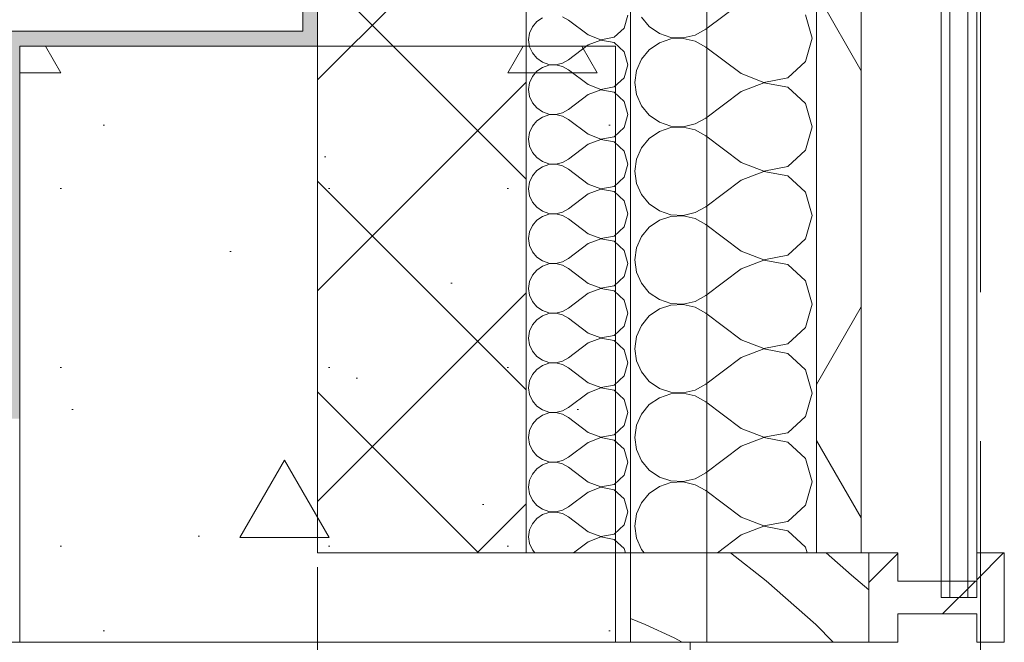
# Model space of a CAD drawing. Header units: millimetres. Extents: x 74467 to 235410, y -65 to 114857.
# Tile 224 of 256: x 138993 to 139654, y 73196 to 73614. Entities that reach past the tile are written whole.
import ezdxf
from ezdxf.enums import TextEntityAlignment as Align

# ---------------------------------------------------------------- set-up
doc = ezdxf.new("R2010")
doc.units = ezdxf.units.MM
doc.header["$MEASUREMENT"] = 0
for name, pattern in [('Katkend topelt', [1093.611073, 529.166651, -211.666656, 141.111112, -211.666656]), ('Katkend varjatud', [300, 200, -100]), ('Wipeout_Contour', [1000, 0, -1000])]:
    doc.linetypes.add(name, pattern=pattern)
for name, color, linetype in [('00 Teljed.AR', 7, 'Continuous'), ('1232 Välisseinad.AR', 7, 'Continuous'), ('1233 Postid.AR', 7, 'Continuous'), ('1235 Vahelaed.AR', 7, 'Continuous'), ('1245 Klaasfassaadid.AR', 7, 'Continuous'), ('1248 Vihmaveerennid.AR', 7, 'Continuous'), ('1326 Seinapinnad.SA', 7, 'Continuous'), ('9350 Netopind.AR', 7, 'Continuous')]:
    doc.layers.add(name, color=color, linetype=linetype)
doc.styles.add('GENERATED_STYLE_3', font='txt')
pattern_1 = [(45, (0, 0), (-176.7767, 176.7767), []), (45, (-35.36, 35.36), (-176.7767, 176.7767), []), (45, (-70.7, 70.7), (-176.7767, 176.7767), [])]

# ---------------------------------------------------------------- blocks, each defined once
blk = doc.blocks.new('Slab_30_1', base_point=(132092.64, 82085.88))
at = {"color": 254, "linetype": 'Wipeout_Contour', "lineweight": 0, "ltscale": 1090606.579719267}
blk.add_wipeout([(139453.91, 82085.88), (132092.64, 82085.88), (132092.64, 81405.88), (132092.64, 79005.88), (132092.64, 73195.88), (137392.69, 73195.88), (139453.91, 73195.88)], dxfattribs=at).dxf.layer = '1235 Vahelaed.AR'
at = {"layer": '1235 Vahelaed.AR', "color": 7, "linetype": 'Continuous', "lineweight": 13, "flags": 128}
blk.add_lwpolyline([(139453.91, 82085.88), (139453.91, 73195.88), (137392.69, 73195.88), (132092.64, 73195.88), (132092.64, 79005.88), (132092.64, 81405.88), (132092.64, 82085.88)], dxfattribs=at)
blk = doc.blocks.new('Arstikabinet_RG 131_17_1', base_point=(132392.64, 75815.88))
at = {"layer": '9350 Netopind.AR', "color": 7, "linetype": 'Continuous', "lineweight": 13, "flags": 128}
blk.add_lwpolyline([(132292.64, 73345.88), (138982.64, 73345.88), (138982.64, 73605.87), (139182.64, 73605.87), (139182.64, 73915.93), (139402.64, 73915.93), (139402.64, 75565.89), (138982.64, 75565.89), (138982.64, 75815.88), (132292.64, 75815.88)], close=True, dxfattribs=at)
blk = doc.blocks.new('Slab_46_1', base_point=(137392.69, 71435.88))
at = {"color": 254, "linetype": 'Wipeout_Contour', "lineweight": 0, "ltscale": 624690.267498}
blk.add_wipeout([(137392.69, 71435.88), (139442.64, 71435.88), (139442.64, 73195.88), (137392.69, 73195.88)], dxfattribs=at).dxf.layer = '1235 Vahelaed.AR'
at = {"layer": '1235 Vahelaed.AR', "color": 7, "linetype": 'Continuous', "lineweight": 13, "flags": 128}
blk.add_lwpolyline([(137392.69, 71435.88), (139442.64, 71435.88), (139442.64, 73195.88), (137392.69, 73195.88)], close=True, dxfattribs=at)
blk = doc.blocks.new('*X1269')
at = {"layer": '1232 Välisseinad.AR', "color": 252, "linetype": 'Continuous', "lineweight": 13, "true_color": 0x8c8d8c}
for p, q in [((139477.05, 73625), (139453.24, 73607.14)), ((139410.06, 73615.31), (139415.3, 73608.98)), ((139524.67, 73601.19), (139520.22, 73616.84)), ((139415.3, 73608.98), (139422.07, 73604.33)), ((139422.07, 73604.33), (139429.85, 73601.71)), ((139429.85, 73601.71), (139438.05, 73601.31)), ((139438.05, 73601.31), (139446.05, 73603.17)), ((139446.05, 73603.17), (139453.24, 73607.14)), ((139520.22, 73585.54), (139524.67, 73601.19)), ((139422.07, 73598.05), (139415.3, 73593.4)), ((139429.85, 73600.67), (139422.07, 73598.05)), ((139438.05, 73601.07), (139429.85, 73600.67)), ((139446.05, 73599.21), (139438.05, 73601.07)), ((139453.24, 73595.24), (139446.05, 73599.21)), ((139477.05, 73577.38), (139453.24, 73595.24)), ((139415.3, 73593.4), (139410.06, 73587.08)), ((139410.06, 73587.08), (139406.75, 73579.56)), ((139508.22, 73574.57), (139520.22, 73585.54)), ((139406.75, 73579.56), (139405.62, 73571.43)), ((139477.05, 73577.38), (139492.23, 73571.55)), ((139405.62, 73571.43), (139406.75, 73563.3)), ((139492.23, 73571.31), (139477.05, 73565.48)), ((139492.23, 73571.55), (139508.22, 73574.57)), ((139508.22, 73568.29), (139492.23, 73571.31)), ((139520.22, 73557.31), (139508.22, 73568.29)), ((139406.75, 73563.3), (139410.06, 73555.78)), ((139477.05, 73565.48), (139453.24, 73547.62)), ((139410.06, 73555.78), (139415.3, 73549.46)), ((139524.67, 73541.67), (139520.22, 73557.31)), ((139415.3, 73549.46), (139422.07, 73544.81)), ((139422.07, 73544.81), (139429.85, 73542.18)), ((139429.85, 73542.18), (139438.05, 73541.79)), ((139438.05, 73541.79), (139446.05, 73543.65)), ((139446.05, 73543.65), (139453.24, 73547.62)), ((139422.07, 73538.52), (139415.3, 73533.87)), ((139429.85, 73541.15), (139422.07, 73538.52)), ((139438.05, 73541.55), (139429.85, 73541.15)), ((139446.05, 73539.69), (139438.05, 73541.55)), ((139453.24, 73535.71), (139446.05, 73539.69)), ((139477.05, 73517.86), (139453.24, 73535.71)), ((139520.22, 73526.02), (139524.67, 73541.67)), ((139415.3, 73533.87), (139410.06, 73527.55)), ((139410.06, 73527.55), (139406.75, 73520.04)), ((139508.22, 73515.05), (139520.22, 73526.02)), ((139406.75, 73520.04), (139405.62, 73511.9)), ((139477.05, 73517.86), (139492.23, 73512.03)), ((139405.62, 73511.9), (139406.75, 73503.77)), ((139492.23, 73511.78), (139477.05, 73505.95)), ((139492.23, 73512.03), (139508.22, 73515.05)), ((139508.22, 73508.76), (139492.23, 73511.78)), ((139520.22, 73497.79), (139508.22, 73508.76)), ((139406.75, 73503.77), (139410.06, 73496.26)), ((139477.05, 73505.95), (139453.24, 73488.1)), ((139410.06, 73496.26), (139415.3, 73489.94)), ((139524.67, 73482.14), (139520.22, 73497.79)), ((139415.3, 73489.94), (139422.07, 73485.28)), ((139422.07, 73485.28), (139429.85, 73482.66)), ((139429.85, 73482.66), (139438.05, 73482.26)), ((139438.05, 73482.26), (139446.05, 73484.12)), ((139446.05, 73484.12), (139453.24, 73488.1)), ((139422.07, 73479), (139415.3, 73474.35)), ((139429.85, 73481.62), (139422.07, 73479)), ((139438.05, 73482.02), (139429.85, 73481.62)), ((139446.05, 73480.16), (139438.05, 73482.02)), ((139453.24, 73476.19), (139446.05, 73480.16)), ((139477.05, 73458.33), (139453.24, 73476.19)), ((139520.22, 73466.5), (139524.67, 73482.14)), ((139415.3, 73474.35), (139410.06, 73468.03)), ((139410.06, 73468.03), (139406.75, 73460.51)), ((139508.22, 73455.52), (139520.22, 73466.5)), ((139406.75, 73460.51), (139405.62, 73452.38)), ((139477.05, 73458.33), (139492.23, 73452.5)), ((139405.62, 73452.38), (139406.75, 73444.25)), ((139492.23, 73452.26), (139477.05, 73446.43)), ((139492.23, 73452.5), (139508.22, 73455.52)), ((139508.22, 73449.24), (139492.23, 73452.26)), ((139520.22, 73438.27), (139508.22, 73449.24)), ((139406.75, 73444.25), (139410.06, 73436.73)), ((139477.05, 73446.43), (139453.24, 73428.57)), ((139410.06, 73436.73), (139415.3, 73430.41)), ((139524.67, 73422.62), (139520.22, 73438.27)), ((139415.3, 73430.41), (139422.07, 73425.76)), ((139422.07, 73425.76), (139429.85, 73423.14)), ((139429.85, 73423.14), (139438.05, 73422.74)), ((139438.05, 73422.74), (139446.05, 73424.6)), ((139446.05, 73424.6), (139453.24, 73428.57)), ((139422.07, 73419.48), (139415.3, 73414.83)), ((139429.85, 73422.1), (139422.07, 73419.48)), ((139438.05, 73422.5), (139429.85, 73422.1)), ((139446.05, 73420.64), (139438.05, 73422.5)), ((139453.24, 73416.67), (139446.05, 73420.64)), ((139477.05, 73398.81), (139453.24, 73416.67)), ((139520.22, 73406.97), (139524.67, 73422.62)), ((139415.3, 73414.83), (139410.06, 73408.5)), ((139410.06, 73408.5), (139406.75, 73400.99)), ((139508.22, 73396), (139520.22, 73406.97)), ((139406.75, 73400.99), (139405.62, 73392.86)), ((139477.05, 73398.81), (139492.23, 73392.98)), ((139405.62, 73392.86), (139406.75, 73384.72)), ((139492.23, 73392.74), (139477.05, 73386.9)), ((139492.23, 73392.98), (139508.22, 73396)), ((139508.22, 73389.72), (139492.23, 73392.74)), ((139520.22, 73378.74), (139508.22, 73389.72)), ((139406.75, 73384.72), (139410.06, 73377.21)), ((139477.05, 73386.9), (139453.24, 73369.05)), ((139410.06, 73377.21), (139415.3, 73370.89)), ((139524.67, 73363.1), (139520.22, 73378.74)), ((139415.3, 73370.89), (139422.07, 73366.24)), ((139422.07, 73366.24), (139429.85, 73363.61)), ((139429.85, 73363.61), (139438.05, 73363.22)), ((139438.05, 73363.22), (139446.05, 73365.07)), ((139446.05, 73365.07), (139453.24, 73369.05)), ((139422.07, 73359.95), (139415.3, 73355.3)), ((139429.85, 73362.58), (139422.07, 73359.95)), ((139438.05, 73362.97), (139429.85, 73362.58)), ((139446.05, 73361.12), (139438.05, 73362.97)), ((139453.24, 73357.14), (139446.05, 73361.12)), ((139477.05, 73339.29), (139453.24, 73357.14)), ((139520.22, 73347.45), (139524.67, 73363.1)), ((139415.3, 73355.3), (139410.06, 73348.98)), ((139410.06, 73348.98), (139406.75, 73341.47)), ((139508.22, 73336.48), (139520.22, 73347.45)), ((139406.75, 73341.47), (139405.62, 73333.33)), ((139477.05, 73339.29), (139492.23, 73333.45)), ((139405.62, 73333.33), (139406.75, 73325.2)), ((139492.23, 73333.21), (139477.05, 73327.38)), ((139492.23, 73333.45), (139508.22, 73336.48)), ((139508.22, 73330.19), (139492.23, 73333.21)), ((139520.22, 73319.22), (139508.22, 73330.19)), ((139406.75, 73325.2), (139410.06, 73317.69)), ((139477.05, 73327.38), (139453.24, 73309.52)), ((139410.06, 73317.69), (139415.3, 73311.36)), ((139524.67, 73303.57), (139520.22, 73319.22)), ((139415.3, 73311.36), (139422.07, 73306.71)), ((139422.07, 73306.71), (139429.85, 73304.09)), ((139429.85, 73304.09), (139438.05, 73303.69)), ((139438.05, 73303.69), (139446.05, 73305.55)), ((139446.05, 73305.55), (139453.24, 73309.52)), ((139422.07, 73300.43), (139415.3, 73295.78)), ((139429.85, 73303.05), (139422.07, 73300.43)), ((139438.05, 73303.45), (139429.85, 73303.05)), ((139446.05, 73301.59), (139438.05, 73303.45)), ((139453.24, 73297.62), (139446.05, 73301.59)), ((139477.05, 73279.76), (139453.24, 73297.62)), ((139520.22, 73287.92), (139524.67, 73303.57)), ((139415.3, 73295.78), (139410.06, 73289.46)), ((139410.06, 73289.46), (139406.75, 73281.94)), ((139508.22, 73276.95), (139520.22, 73287.92)), ((139406.75, 73281.94), (139405.62, 73273.81)), ((139477.05, 73279.76), (139492.23, 73273.93)), ((139405.62, 73273.81), (139406.75, 73265.68)), ((139492.23, 73273.69), (139477.05, 73267.86)), ((139492.23, 73273.93), (139508.22, 73276.95)), ((139508.22, 73270.67), (139492.23, 73273.69)), ((139406.75, 73265.68), (139410.06, 73258.16)), ((139477.05, 73267.86), (139461.08, 73255.88)), ((139520.22, 73259.69), (139508.22, 73270.67)), ((139410.06, 73258.16), (139411.95, 73255.88)), ((139521.31, 73255.88), (139520.22, 73259.69))]:
    blk.add_line(p, q, dxfattribs=at)
blk = doc.blocks.new('*X1270')
at = {"layer": '1232 Välisseinad.AR', "color": 252, "linetype": 'Continuous', "lineweight": 13, "true_color": 0x8c8d8c}
for p, q in [((139343.52, 73614.91), (139339.73, 73612.3)), ((139360.98, 73613.33), (139356.95, 73615.56)), ((139398.49, 73607.9), (139400.98, 73616.67)), ((139336.8, 73608.76), (139334.94, 73604.55)), ((139339.73, 73612.3), (139336.8, 73608.76)), ((139374.31, 73603.33), (139360.98, 73613.33)), ((139391.76, 73601.76), (139398.49, 73607.9)), ((139334.94, 73604.55), (139334.31, 73600)), ((139374.31, 73603.33), (139382.81, 73600.07)), ((139382.81, 73600.07), (139391.76, 73601.76)), ((139334.31, 73600), (139334.94, 73595.45)), ((139334.94, 73595.45), (139336.8, 73591.24)), ((139374.31, 73596.67), (139360.98, 73586.67)), ((139382.81, 73599.93), (139374.31, 73596.67)), ((139391.76, 73598.24), (139382.81, 73599.93)), ((139398.49, 73592.1), (139391.76, 73598.24)), ((139336.8, 73591.24), (139339.73, 73587.7)), ((139400.98, 73583.33), (139398.49, 73592.1)), ((139339.73, 73587.7), (139343.52, 73585.09)), ((139343.52, 73581.57), (139339.73, 73578.97)), ((139343.52, 73585.09), (139347.88, 73583.62)), ((139347.88, 73583.04), (139343.52, 73581.57)), ((139347.88, 73583.62), (139352.47, 73583.4)), ((139352.47, 73583.27), (139347.88, 73583.04)), ((139352.47, 73583.4), (139356.95, 73584.44)), ((139356.95, 73582.23), (139352.47, 73583.27)), ((139356.95, 73584.44), (139360.98, 73586.67)), ((139360.98, 73580), (139356.95, 73582.23)), ((139398.49, 73574.57), (139400.98, 73583.33)), ((139336.8, 73575.43), (139334.94, 73571.22)), ((139339.73, 73578.97), (139336.8, 73575.43)), ((139374.31, 73570), (139360.98, 73580)), ((139334.94, 73571.22), (139334.31, 73566.67)), ((139374.31, 73570), (139382.81, 73566.73)), ((139382.81, 73566.73), (139391.76, 73568.43)), ((139391.76, 73568.43), (139398.49, 73574.57)), ((139334.31, 73566.67), (139334.94, 73562.11)), ((139334.94, 73562.11), (139336.8, 73557.9)), ((139374.31, 73563.33), (139360.98, 73553.33)), ((139382.81, 73566.6), (139374.31, 73563.33)), ((139391.76, 73564.91), (139382.81, 73566.6)), ((139398.49, 73558.76), (139391.76, 73564.91)), ((139336.8, 73557.9), (139339.73, 73554.36)), ((139400.98, 73550), (139398.49, 73558.76)), ((139339.73, 73554.36), (139343.52, 73551.76)), ((139343.52, 73551.76), (139347.88, 73550.29)), ((139347.88, 73549.71), (139343.52, 73548.24)), ((139347.88, 73550.29), (139352.47, 73550.07)), ((139352.47, 73549.93), (139347.88, 73549.71)), ((139352.47, 73550.07), (139356.95, 73551.11)), ((139356.95, 73548.89), (139352.47, 73549.93)), ((139356.95, 73551.11), (139360.98, 73553.33)), ((139360.98, 73546.67), (139356.95, 73548.89)), ((139398.49, 73541.24), (139400.98, 73550)), ((139336.8, 73542.1), (139334.94, 73537.89)), ((139339.73, 73545.64), (139336.8, 73542.1)), ((139343.52, 73548.24), (139339.73, 73545.64)), ((139374.31, 73536.67), (139360.98, 73546.67)), ((139334.94, 73537.89), (139334.31, 73533.33)), ((139374.31, 73536.67), (139382.81, 73533.4)), ((139382.81, 73533.4), (139391.76, 73535.09)), ((139391.76, 73535.09), (139398.49, 73541.24)), ((139334.31, 73533.33), (139334.94, 73528.78)), ((139334.94, 73528.78), (139336.8, 73524.57)), ((139374.31, 73530), (139360.98, 73520)), ((139382.81, 73533.27), (139374.31, 73530)), ((139391.76, 73531.57), (139382.81, 73533.27)), ((139398.49, 73525.43), (139391.76, 73531.57)), ((139336.8, 73524.57), (139339.73, 73521.03)), ((139400.98, 73516.67), (139398.49, 73525.43)), ((139339.73, 73521.03), (139343.52, 73518.43)), ((139343.52, 73518.43), (139347.88, 73516.96)), ((139347.88, 73516.38), (139343.52, 73514.91)), ((139347.88, 73516.96), (139352.47, 73516.73)), ((139352.47, 73516.6), (139347.88, 73516.38)), ((139352.47, 73516.73), (139356.95, 73517.77)), ((139356.95, 73515.56), (139352.47, 73516.6)), ((139356.95, 73517.77), (139360.98, 73520)), ((139360.98, 73513.33), (139356.95, 73515.56)), ((139398.49, 73507.9), (139400.98, 73516.67)), ((139336.8, 73508.76), (139334.94, 73504.55)), ((139339.73, 73512.3), (139336.8, 73508.76)), ((139343.52, 73514.91), (139339.73, 73512.3)), ((139374.31, 73503.33), (139360.98, 73513.33)), ((139334.94, 73504.55), (139334.31, 73500)), ((139374.31, 73503.33), (139382.81, 73500.07)), ((139391.76, 73501.76), (139398.49, 73507.9)), ((139334.31, 73500), (139334.94, 73495.45)), ((139334.94, 73495.45), (139336.8, 73491.24)), ((139374.31, 73496.67), (139360.98, 73486.67)), ((139382.81, 73499.93), (139374.31, 73496.67)), ((139382.81, 73500.07), (139391.76, 73501.76)), ((139391.76, 73498.24), (139382.81, 73499.93)), ((139398.49, 73492.1), (139391.76, 73498.24)), ((139336.8, 73491.24), (139339.73, 73487.7)), ((139400.98, 73483.33), (139398.49, 73492.1)), ((139339.73, 73487.7), (139343.52, 73485.09)), ((139343.52, 73485.09), (139347.88, 73483.62)), ((139347.88, 73483.04), (139343.52, 73481.57)), ((139347.88, 73483.62), (139352.47, 73483.4)), ((139352.47, 73483.27), (139347.88, 73483.04)), ((139352.47, 73483.4), (139356.95, 73484.44)), ((139356.95, 73482.23), (139352.47, 73483.27)), ((139356.95, 73484.44), (139360.98, 73486.67)), ((139360.98, 73480), (139356.95, 73482.23)), ((139398.49, 73474.57), (139400.98, 73483.33)), ((139339.73, 73478.97), (139336.8, 73475.43)), ((139343.52, 73481.57), (139339.73, 73478.97)), ((139374.31, 73470), (139360.98, 73480)), ((139334.94, 73471.22), (139334.31, 73466.67)), ((139336.8, 73475.43), (139334.94, 73471.22)), ((139374.31, 73470), (139382.81, 73466.73)), ((139391.76, 73468.43), (139398.49, 73474.57)), ((139334.31, 73466.67), (139334.94, 73462.11)), ((139374.31, 73463.33), (139360.98, 73453.33)), ((139382.81, 73466.6), (139374.31, 73463.33)), ((139382.81, 73466.73), (139391.76, 73468.43)), ((139391.76, 73464.91), (139382.81, 73466.6)), ((139398.49, 73458.76), (139391.76, 73464.91)), ((139334.94, 73462.11), (139336.8, 73457.9)), ((139336.8, 73457.9), (139339.73, 73454.36)), ((139400.98, 73450), (139398.49, 73458.76)), ((139339.73, 73454.36), (139343.52, 73451.76)), ((139343.52, 73451.76), (139347.88, 73450.29)), ((139347.88, 73449.71), (139343.52, 73448.24)), ((139347.88, 73450.29), (139352.47, 73450.07)), ((139352.47, 73449.93), (139347.88, 73449.71)), ((139352.47, 73450.07), (139356.95, 73451.11)), ((139356.95, 73448.89), (139352.47, 73449.93)), ((139356.95, 73451.11), (139360.98, 73453.33)), ((139398.49, 73441.24), (139400.98, 73450)), ((139339.73, 73445.64), (139336.8, 73442.1)), ((139343.52, 73448.24), (139339.73, 73445.64)), ((139360.98, 73446.67), (139356.95, 73448.89)), ((139374.31, 73436.67), (139360.98, 73446.67)), ((139334.94, 73437.89), (139334.31, 73433.33)), ((139336.8, 73442.1), (139334.94, 73437.89)), ((139374.31, 73436.67), (139382.81, 73433.4)), ((139391.76, 73435.09), (139398.49, 73441.24)), ((139334.31, 73433.33), (139334.94, 73428.78)), ((139374.31, 73430), (139360.98, 73420)), ((139382.81, 73433.27), (139374.31, 73430)), ((139382.81, 73433.4), (139391.76, 73435.09)), ((139391.76, 73431.57), (139382.81, 73433.27)), ((139398.49, 73425.43), (139391.76, 73431.57)), ((139334.94, 73428.78), (139336.8, 73424.57)), ((139336.8, 73424.57), (139339.73, 73421.03)), ((139400.98, 73416.67), (139398.49, 73425.43)), ((139339.73, 73421.03), (139343.52, 73418.43)), ((139343.52, 73418.43), (139347.88, 73416.96)), ((139347.88, 73416.38), (139343.52, 73414.91)), ((139347.88, 73416.96), (139352.47, 73416.73)), ((139352.47, 73416.6), (139347.88, 73416.38)), ((139352.47, 73416.73), (139356.95, 73417.77)), ((139356.95, 73415.56), (139352.47, 73416.6)), ((139356.95, 73417.77), (139360.98, 73420)), ((139398.49, 73407.9), (139400.98, 73416.67)), ((139339.73, 73412.3), (139336.8, 73408.76)), ((139343.52, 73414.91), (139339.73, 73412.3)), ((139360.98, 73413.33), (139356.95, 73415.56)), ((139374.31, 73403.33), (139360.98, 73413.33)), ((139334.94, 73404.55), (139334.31, 73400)), ((139336.8, 73408.76), (139334.94, 73404.55)), ((139374.31, 73403.33), (139382.81, 73400.07)), ((139391.76, 73401.76), (139398.49, 73407.9)), ((139334.31, 73400), (139334.94, 73395.45)), ((139374.31, 73396.67), (139360.98, 73386.67)), ((139382.81, 73399.93), (139374.31, 73396.67)), ((139382.81, 73400.07), (139391.76, 73401.76)), ((139391.76, 73398.24), (139382.81, 73399.93)), ((139398.49, 73392.1), (139391.76, 73398.24)), ((139334.94, 73395.45), (139336.8, 73391.24)), ((139336.8, 73391.24), (139339.73, 73387.7)), ((139400.98, 73383.33), (139398.49, 73392.1)), ((139339.73, 73387.7), (139343.52, 73385.09)), ((139343.52, 73385.09), (139347.88, 73383.62)), ((139347.88, 73383.62), (139352.47, 73383.4)), ((139352.47, 73383.27), (139347.88, 73383.04)), ((139352.47, 73383.4), (139356.95, 73384.44)), ((139356.95, 73382.23), (139352.47, 73383.27)), ((139356.95, 73384.44), (139360.98, 73386.67)), ((139398.49, 73374.57), (139400.98, 73383.33)), ((139339.73, 73378.97), (139336.8, 73375.43)), ((139343.52, 73381.57), (139339.73, 73378.97)), ((139347.88, 73383.04), (139343.52, 73381.57)), ((139360.98, 73380), (139356.95, 73382.23)), ((139374.31, 73370), (139360.98, 73380)), ((139334.94, 73371.22), (139334.31, 73366.67)), ((139336.8, 73375.43), (139334.94, 73371.22)), ((139374.31, 73370), (139382.81, 73366.73)), ((139391.76, 73368.43), (139398.49, 73374.57)), ((139334.31, 73366.67), (139334.94, 73362.11)), ((139374.31, 73363.33), (139360.98, 73353.33)), ((139382.81, 73366.6), (139374.31, 73363.33)), ((139382.81, 73366.73), (139391.76, 73368.43)), ((139391.76, 73364.91), (139382.81, 73366.6)), ((139398.49, 73358.76), (139391.76, 73364.91)), ((139334.94, 73362.11), (139336.8, 73357.9)), ((139336.8, 73357.9), (139339.73, 73354.36)), ((139400.98, 73350), (139398.49, 73358.76)), ((139339.73, 73354.36), (139343.52, 73351.76)), ((139343.52, 73351.76), (139347.88, 73350.29)), ((139347.88, 73350.29), (139352.47, 73350.07)), ((139352.47, 73350.07), (139356.95, 73351.11)), ((139356.95, 73351.11), (139360.98, 73353.33)), ((139339.73, 73345.64), (139336.8, 73342.1)), ((139343.52, 73348.24), (139339.73, 73345.64)), ((139347.88, 73349.71), (139343.52, 73348.24)), ((139352.47, 73349.93), (139347.88, 73349.71)), ((139356.95, 73348.89), (139352.47, 73349.93)), ((139360.98, 73346.67), (139356.95, 73348.89)), ((139374.31, 73336.67), (139360.98, 73346.67)), ((139398.49, 73341.24), (139400.98, 73350)), ((139334.94, 73337.89), (139334.31, 73333.33)), ((139336.8, 73342.1), (139334.94, 73337.89)), ((139391.76, 73335.09), (139398.49, 73341.24)), ((139334.31, 73333.33), (139334.94, 73328.78)), ((139374.31, 73336.67), (139382.81, 73333.4)), ((139382.81, 73333.27), (139374.31, 73330)), ((139382.81, 73333.4), (139391.76, 73335.09)), ((139391.76, 73331.57), (139382.81, 73333.27)), ((139398.49, 73325.43), (139391.76, 73331.57)), ((139334.94, 73328.78), (139336.8, 73324.57)), ((139336.8, 73324.57), (139339.73, 73321.03)), ((139374.31, 73330), (139360.98, 73320)), ((139400.98, 73316.67), (139398.49, 73325.43)), ((139339.73, 73321.03), (139343.52, 73318.43)), ((139343.52, 73318.43), (139347.88, 73316.96)), ((139352.47, 73316.73), (139356.95, 73317.77)), ((139356.95, 73317.77), (139360.98, 73320)), ((139339.73, 73312.3), (139336.8, 73308.76)), ((139343.52, 73314.91), (139339.73, 73312.3)), ((139347.88, 73316.38), (139343.52, 73314.91)), ((139347.88, 73316.96), (139352.47, 73316.73)), ((139352.47, 73316.6), (139347.88, 73316.38)), ((139356.95, 73315.56), (139352.47, 73316.6)), ((139360.98, 73313.33), (139356.95, 73315.56)), ((139374.31, 73303.33), (139360.98, 73313.33)), ((139398.49, 73307.9), (139400.98, 73316.67)), ((139334.94, 73304.55), (139334.31, 73300)), ((139336.8, 73308.76), (139334.94, 73304.55)), ((139391.76, 73301.76), (139398.49, 73307.9)), ((139334.31, 73300), (139334.94, 73295.45)), ((139374.31, 73303.33), (139382.81, 73300.07)), ((139382.81, 73299.93), (139374.31, 73296.67)), ((139382.81, 73300.07), (139391.76, 73301.76)), ((139391.76, 73298.24), (139382.81, 73299.93)), ((139398.49, 73292.1), (139391.76, 73298.24)), ((139334.94, 73295.45), (139336.8, 73291.24)), ((139336.8, 73291.24), (139339.73, 73287.7)), ((139374.31, 73296.67), (139360.98, 73286.67)), ((139400.98, 73283.33), (139398.49, 73292.1)), ((139339.73, 73287.7), (139343.52, 73285.09)), ((139343.52, 73285.09), (139347.88, 73283.62)), ((139352.47, 73283.4), (139356.95, 73284.44)), ((139356.95, 73284.44), (139360.98, 73286.67)), ((139339.73, 73278.97), (139336.8, 73275.43)), ((139343.52, 73281.57), (139339.73, 73278.97)), ((139347.88, 73283.04), (139343.52, 73281.57)), ((139347.88, 73283.62), (139352.47, 73283.4)), ((139352.47, 73283.27), (139347.88, 73283.04)), ((139356.95, 73282.23), (139352.47, 73283.27)), ((139360.98, 73280), (139356.95, 73282.23)), ((139374.31, 73270), (139360.98, 73280)), ((139398.49, 73274.57), (139400.98, 73283.33)), ((139334.94, 73271.22), (139334.31, 73266.67)), ((139336.8, 73275.43), (139334.94, 73271.22)), ((139391.76, 73268.43), (139398.49, 73274.57)), ((139334.31, 73266.67), (139334.94, 73262.11)), ((139374.31, 73270), (139382.81, 73266.73)), ((139382.81, 73266.6), (139374.31, 73263.33)), ((139382.81, 73266.73), (139391.76, 73268.43)), ((139391.76, 73264.91), (139382.81, 73266.6)), ((139398.49, 73258.76), (139391.76, 73264.91)), ((139334.94, 73262.11), (139336.8, 73257.9)), ((139336.8, 73257.9), (139338.48, 73255.88)), ((139374.31, 73263.33), (139364.37, 73255.88)), ((139399.31, 73255.88), (139398.49, 73258.76))]:
    blk.add_line(p, q, dxfattribs=at)
blk = doc.blocks.new('Wall_338_1', base_point=(139192.64, 73905.93))
at = {"layer": '1232 Välisseinad.AR', "linetype": 'Continuous', "lineweight": 13, "true_color": 0x50504f}
h = blk.add_hatch(dxfattribs=at)
h.set_pattern_fill('Plokk_õõnesbetoon_0001', color=251, style=0, pattern_type=2)
h.set_pattern_definition([(45, (0, 0), (-70.71068, 70.71068), []), (135, (0, 0), (70.71068, 70.71068), [])])
h.paths.add_polyline_path([(139332.64, 73255.88), (139332.64, 73905.93), (139192.64, 73905.93), (139192.64, 73255.88)])
at = {"layer": '1232 Välisseinad.AR', "linetype": 'Continuous', "lineweight": 13, "true_color": 0x8c8d8c}
h = blk.add_hatch(dxfattribs=at)
h.set_pattern_fill('Insulatsioon_vill_0001', color=252, style=0, pattern_type=2)
h.set_pattern_definition([(60, (0, 0), (-129.90381, 75), []), (120, (0, 0), (129.90381, 75), [])])
h.paths.add_polyline_path([(139557.64, 73255.88), (139557.64, 73905.93), (139527.64, 73905.93), (139527.64, 73255.88)])
at = {"layer": '1232 Välisseinad.AR', "color": 7, "linetype": 'Continuous', "lineweight": 13}
for p, q in [((139332.64, 73255.88), (139332.64, 73905.93)), ((139402.64, 73255.88), (139402.64, 73905.93)), ((139527.64, 73255.88), (139527.64, 73905.93))]:
    blk.add_line(p, q, dxfattribs=at)
at = {"layer": '1232 Välisseinad.AR', "color": 7, "linetype": 'Continuous', "lineweight": 15, "flags": 128}
blk.add_lwpolyline([(139192.64, 73905.93), (139192.64, 73255.88)], dxfattribs=at)
at = {"layer": '1232 Välisseinad.AR', "color": 7, "linetype": 'Continuous', "lineweight": 13, "flags": 128}
for points in [[(139557.64, 73255.88), (139557.64, 73905.93)], [(139332.64, 73255.88), (139192.64, 73255.88)], [(139402.64, 73255.88), (139332.64, 73255.88)], [(139527.64, 73255.88), (139402.64, 73255.88)], [(139557.64, 73255.88), (139527.64, 73255.88)]]:
    blk.add_lwpolyline(points, dxfattribs=at)
at = {"layer": '1232 Välisseinad.AR', "color": 7, "lineweight": 15}
for name in ['*X1270', '*X1269']:
    blk.add_blockref(name, (0, 0), dxfattribs=at)
blk = doc.blocks.new('Wall_499_1', base_point=(138992.64, 73335.88))
at = {"layer": '1326 Seinapinnad.SA', "linetype": 'Continuous', "lineweight": 0, "true_color": 0xfefefe}
for points in [[(138992.64, 73605.87), (138982.64, 73605.87), (138992.64, 73595.87)], [(138982.64, 73605.87), (138982.64, 73595.87), (138992.64, 73595.87)], [(138982.64, 73595.87), (138982.64, 73345.88), (138992.64, 73345.88), (138992.64, 73595.87)]]:
    blk.add_hatch(color=7, dxfattribs=at).paths.add_polyline_path(points)
at = {"layer": '1326 Seinapinnad.SA', "color": 7, "linetype": 'Continuous', "lineweight": 15, "flags": 128}
for points in [[(138982.64, 73605.87), (138992.64, 73605.87)], [(138982.64, 73605.87), (138982.64, 73345.88)], [(138992.64, 73345.88), (138992.64, 73595.87)]]:
    blk.add_lwpolyline(points, dxfattribs=at)
blk = doc.blocks.new('Wall_500_1', base_point=(138992.64, 73595.87))
at = {"layer": '1326 Seinapinnad.SA', "linetype": 'Continuous', "lineweight": 0, "true_color": 0xfefefe}
for points in [[(139182.64, 73605.87), (138992.64, 73605.87), (138992.64, 73595.87), (139182.64, 73595.87)], [(139192.64, 73605.87), (139182.64, 73605.87), (139192.64, 73595.87)], [(139192.64, 73595.87), (139182.64, 73605.87), (139182.64, 73595.87)]]:
    blk.add_hatch(color=7, dxfattribs=at).paths.add_polyline_path(points)
at = {"layer": '1326 Seinapinnad.SA', "color": 7, "linetype": 'Continuous', "lineweight": 15, "flags": 128}
for points in [[(139182.64, 73605.87), (138992.64, 73605.87)], [(139192.64, 73595.87), (139192.64, 73605.87)], [(138992.64, 73595.87), (139192.64, 73595.87)]]:
    blk.add_lwpolyline(points, dxfattribs=at)
blk = doc.blocks.new('Wall_501_1', base_point=(139192.64, 73595.87))
at = {"layer": '1326 Seinapinnad.SA', "linetype": 'Continuous', "lineweight": 0, "true_color": 0xfefefe}
for points in [[(139192.64, 73915.93), (139182.64, 73915.93), (139192.64, 73905.93)], [(139182.64, 73915.93), (139182.64, 73905.93), (139192.64, 73905.93)], [(139182.64, 73905.93), (139182.64, 73605.87), (139192.64, 73605.87), (139192.64, 73905.93)]]:
    blk.add_hatch(color=7, dxfattribs=at).paths.add_polyline_path(points)
at = {"layer": '1326 Seinapinnad.SA', "color": 7, "linetype": 'Continuous', "lineweight": 15, "flags": 128}
for points in [[(139182.64, 73915.93), (139192.64, 73915.93)], [(139182.64, 73915.93), (139182.64, 73605.87)], [(139192.64, 73605.87), (139192.64, 73905.93)]]:
    blk.add_lwpolyline(points, dxfattribs=at)
blk = doc.blocks.new('Column_86_1', base_point=(139192.64, 73395.88))
at = {"layer": '1233 Postid.AR', "linetype": 'Continuous', "lineweight": 13, "true_color": 0x8c8d8c}
h = blk.add_hatch(dxfattribs=at)
h.set_pattern_fill('Betoon_0001', color=252, style=0, pattern_type=2)
h.set_pattern_definition([(0, (0, 0), (0, 623.5383), [60, -300]), (0, (180, 311.8), (0, 623.5383), [60, -300]), (60, (0, 0), (-540, 311.7692), [60, -300]), (60, (360, 0), (-540, 311.7692), [60, -300]), (120, (60, 0), (540, 311.7692), [60, -300]), (120, (420, 0), (540, 311.7692), [60, -300]), (0, (0, 60), (0, 120.000005), [0, -120, 0, -180.00001]), (45, (60, 60), (-84.85282, 84.85282), [0, -90, 0, -150.00001])])
h.paths.add_polyline_path([(138992.64, 73195.88), (139392.64, 73195.88), (139392.64, 73595.88), (138992.64, 73595.88)])
at = {"layer": '1233 Postid.AR', "color": 7, "linetype": 'Continuous', "lineweight": 15, "flags": 128}
blk.add_lwpolyline([(138992.64, 73195.88), (139392.64, 73195.88), (139392.64, 73595.88), (138992.64, 73595.88)], close=True, dxfattribs=at)
blk = doc.blocks.new('Beam_102_1', base_point=(139637.64, 103330.88))
at = {"layer": '1248 Vihmaveerennid.AR', "color": 7, "linetype": 'Katkend varjatud', "lineweight": 13}
blk.add_line((139637.64, 103330.88), (139637.64, 73185.88), dxfattribs=at)
blk = doc.blocks.new('*X3389')
at = {"layer": '1245 Klaasfassaadid.AR', "color": 7, "linetype": 'Continuous', "lineweight": 13}
for p, q in [((139493.84, 73237.14), (139469.71, 73255.88)), ((139550.98, 73240.87), (139533.95, 73255.88)), ((139562.64, 73231.06), (139550.98, 73240.87)), ((139527.03, 73207.71), (139493.84, 73237.14)), ((139412.59, 73207.87), (139402.64, 73211.84)), ((139432.02, 73198.78), (139412.59, 73207.87)), ((139538.73, 73195.88), (139527.03, 73207.71)), ((139437.4, 73195.88), (139432.02, 73198.78))]:
    blk.add_line(p, q, dxfattribs=at)
blk = doc.blocks.new('Curtain Wall_15_1')
at = {"layer": '1245 Klaasfassaadid.AR', "linetype": 'Continuous', "lineweight": 0, "true_color": 0x000000}
h = blk.add_hatch(dxfattribs=at)
h.set_pattern_fill('Alumiinium_0001', color=178, style=0, pattern_type=2)
h.set_pattern_definition(pattern_1)
h.paths.add_polyline_path([(139582.14, 73195.88), (139582.14, 73214.88), (139608.64, 73214.88), (139608.64, 73236.88), (139582.14, 73236.88), (139582.14, 73255.88), (139562.64, 73255.88), (139562.64, 73195.88)])
h = blk.add_hatch(dxfattribs=at)
h.set_pattern_fill('Alumiinium_0001', color=178, style=0, pattern_type=2)
h.set_pattern_definition(pattern_1)
h.paths.add_polyline_path([(139653.63, 73195.88), (139653.63, 73255.88), (139635.11, 73255.88), (139635.14, 73236.88), (139642.73, 73236.88), (139642.73, 73214.88), (139635.15, 73214.88), (139635.18, 73195.88)])
h = blk.add_hatch(dxfattribs=at)
h.set_pattern_fill('Alumiinium_0001', color=178, style=0, pattern_type=2)
h.set_pattern_definition(pattern_1)
h.paths.add_polyline_path([(139642.73, 73214.88), (139642.73, 73236.88), (139635.14, 73236.88), (139608.64, 73236.88), (139608.64, 73214.88), (139635.15, 73214.88)])
at = {"layer": '1245 Klaasfassaadid.AR', "color": 7, "linetype": 'Continuous', "lineweight": 13}
for p, q in [((139402.64, 73255.88), (139402.64, 73195.88)), ((139562.64, 73255.88), (139562.64, 73195.88)), ((139582.14, 73255.88), (139582.14, 73236.88)), ((139635.11, 73255.88), (139635.14, 73236.88)), ((139653.63, 73255.88), (139635.11, 73255.88)), ((139653.63, 73255.88), (139653.63, 73195.88)), ((139582.14, 73214.88), (139582.14, 73195.88)), ((139635.15, 73214.88), (139635.18, 73195.88)), ((139653.63, 73195.88), (139635.18, 73195.88))]:
    blk.add_line(p, q, dxfattribs=at)
at = {"layer": '1245 Klaasfassaadid.AR', "color": 7, "linetype": 'Continuous', "lineweight": 13, "flags": 128}
for points in [[(139617.14, 73935.93), (139617.14, 73225.88), (139611.14, 73225.88), (139611.14, 73935.93)], [(139629.14, 73935.93), (139629.14, 73225.88), (139617.14, 73225.88), (139617.14, 73935.93)], [(139635.14, 73935.93), (139635.14, 73225.88), (139629.14, 73225.88), (139629.14, 73935.93)]]:
    blk.add_lwpolyline(points, close=True, dxfattribs=at)
for points in [[(139582.14, 73255.88), (139562.64, 73255.88), (139402.64, 73255.88)], [(139635.14, 73236.88), (139608.64, 73236.88), (139582.14, 73236.88)], [(139635.15, 73214.88), (139608.64, 73214.88), (139582.14, 73214.88)], [(139582.14, 73195.88), (139562.64, 73195.88), (139402.64, 73195.88)]]:
    blk.add_lwpolyline(points, dxfattribs=at)
at = {"layer": '1245 Klaasfassaadid.AR', "linetype": 'Continuous', "lineweight": 0}
blk.add_blockref('*X3389', (0, 0), dxfattribs=at)
blk = doc.blocks.new('Standard grid marker')
at = {"layer": '00 Teljed.AR', "color": 252, "linetype": 'Katkend topelt', "lineweight": 13, "true_color": 0x8c8d8c}
blk.add_line((6142.46, 0), (54919.04, 0), dxfattribs=at)
at = {"layer": '00 Teljed.AR', "color": 252, "lineweight": 13, "true_color": 0x8c8d8c, "style": 'GENERATED_STYLE_3'}
for tag, p in [('AC_MarkerText_1_0', (-54.29, -45.71)), ('AC_MarkerText_1_1', (61407.21, -45.71))]:
    blk.add_attdef(tag, text='', height=200, rotation=270, dxfattribs=at).set_placement(p, align=Align.TOP_CENTER)

msp = doc.modelspace()

# ---------------------------------------------------------------- block references
at = {"layer": '1235 Vahelaed.AR', "color": 7, "linetype": 'Continuous', "lineweight": 13}
msp.add_blockref('Slab_30_1', (132092.64, 82085.88), dxfattribs=at)
at = {"layer": '1248 Vihmaveerennid.AR', "color": 7, "lineweight": 13}
msp.add_blockref('Beam_102_1', (139637.64, 103330.88), dxfattribs=at)

# ---------------------------------------------------------------- next in the draw order: linework, layer by layer
at = {"layer": '9350 Netopind.AR', "color": 153, "linetype": 'Continuous', "lineweight": 0, "true_color": 0x7da59c, "flags": 128}
msp.add_lwpolyline([(132292.64, 73345.88), (138982.64, 73345.88), (138982.64, 73605.87), (139182.64, 73605.87), (139182.64, 73915.93), (139402.64, 73915.93), (139402.64, 75565.89), (138982.64, 75565.89), (138982.64, 75815.88), (132292.64, 75815.88)], close=True, dxfattribs=at)

# ---------------------------------------------------------------- next in the draw order: block references
at = {"layer": '1232 Välisseinad.AR', "color": 7, "lineweight": 15}
msp.add_blockref('Wall_338_1', (139192.64, 73905.93), dxfattribs=at)
at = {"layer": '1235 Vahelaed.AR', "color": 7, "linetype": 'Continuous', "lineweight": 13}
msp.add_blockref('Slab_46_1', (137392.69, 71435.88), dxfattribs=at)
at = {"layer": '1326 Seinapinnad.SA', "color": 7, "lineweight": 15}
for name, p in [('Wall_501_1', (139192.64, 73595.87)), ('Wall_499_1', (138992.64, 73335.88)), ('Wall_500_1', (138992.64, 73595.87))]:
    msp.add_blockref(name, p, dxfattribs=at)
at = {"layer": '9350 Netopind.AR', "color": 7, "linetype": 'Continuous', "lineweight": 13}
msp.add_blockref('Arstikabinet_RG 131_17_1', (132392.64, 75815.88), dxfattribs=at)

# ---------------------------------------------------------------- next in the draw order: block references
at = {"layer": '00 Teljed.AR', "color": 7, "linetype": 'Continuous', "lineweight": 13, "zscale": 1000, "rotation": 90}
msp.add_blockref('Standard grid marker', (139192.64, 46889.58), dxfattribs=at)
at = {"layer": '1233 Postid.AR', "color": 7, "lineweight": 15}
msp.add_blockref('Column_86_1', (139192.64, 73395.88), dxfattribs=at)
at = {"layer": '1245 Klaasfassaadid.AR', "linetype": 'Continuous', "lineweight": 0}
msp.add_blockref('Curtain Wall_15_1', (0, 0), dxfattribs=at)

doc.saveas('drawing.dxf')
